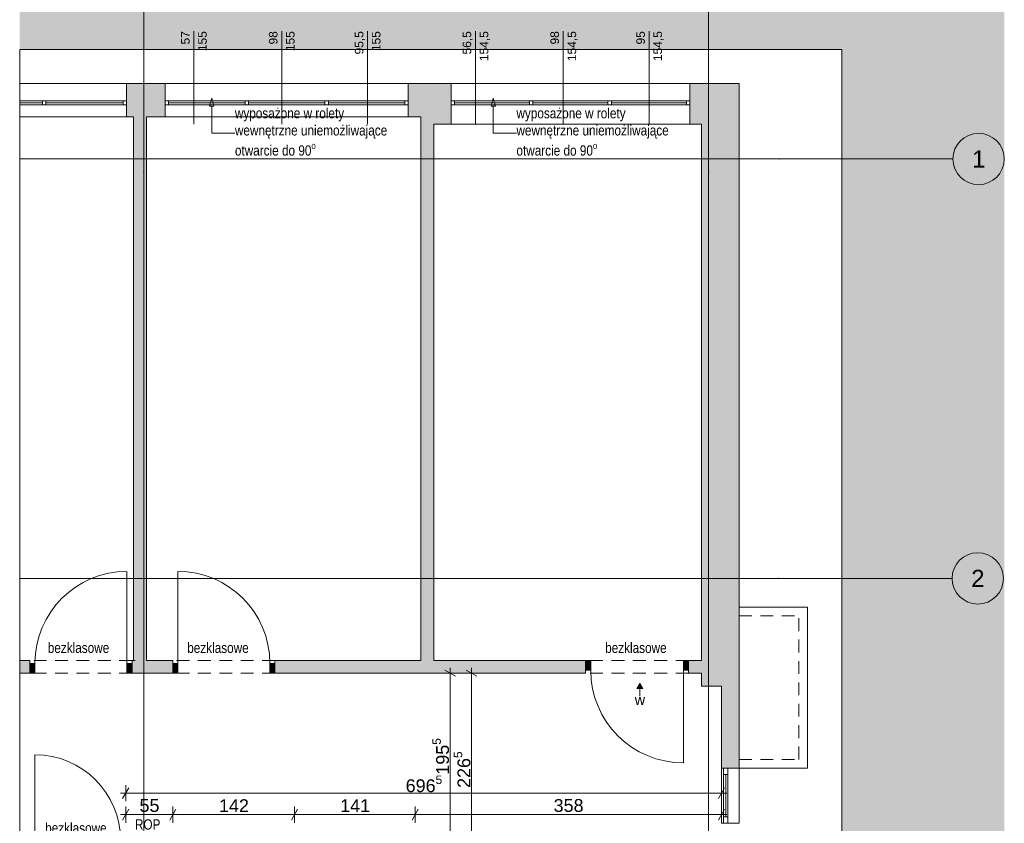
# Paper-space layout 'A-05 INWENTARYZACJA - PIĘTRO 2' of a CAD drawing. Header units: millimetres. Extents: x 0 to 500, y 0 to 350.
# Tile 10 of 11: x 290 to 405, y 183 to 276. Entities that reach past the tile are written whole.
import ezdxf
from ezdxf.xclip import XClip

# ---------------------------------------------------------------- set-up
doc = ezdxf.new("R2010")
doc.units = ezdxf.units.MM
doc.header["$MEASUREMENT"] = 0
doc.header["$XCLIPFRAME"] = 0
for name, pattern in [('DASHDOTX2', [1000, 500, -250, 0, -250]), ('Przer. długie kreski', [2.5, 1.5, -1]), ('PRZERYWANA_DU_A', [550, 350.0000000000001, -199.9999999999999])]:
    doc.linetypes.add(name, pattern=pattern)
for name, color, linetype, lineweight in [('0_Nr_pióra__2', 8, 'Continuous', 13), ('A_stolarka_Nr_pióra__3', 252, 'Continuous', 13), ('A_wymiary_Nr_pióra__1', 7, 'Continuous', 20), ('A_wymiary_Nr_pióra__2', 8, 'Continuous', 13), ('A_ściany_Nr_pióra__1', 7, 'Continuous', 20), ('Drzwi Archicad_Nr_pióra__1', 7, 'Continuous', 20)]:
    doc.layers.add(name, color=color, linetype=linetype, lineweight=lineweight)
for name, color, linetype, lineweight, true_color in [('A_opis_Nr_pióra__255', 7, 'Continuous', 15, 0x242424), ('A_opis_Nr_pióra__6', 7, 'Continuous', 13, 0xa9a9a9), ('A_opis_Nr_pióra__8', 7, 'Continuous', 13, 0x4c4c4c), ('A_osie_Nr_pióra__16', 7, 'Continuous', 5, 0x0f0f0f), ('A_osie_Nr_pióra__76', 7, 'Continuous', 5, 0x2d2d2d), ('A_ppoż_Nr_pióra__8', 7, 'Continuous', 13, 0x4c4c4c), ('A_sanitarne_Nr_pióra__6', 7, 'Continuous', 13, 0xa9a9a9), ('A_ściany_Nr_pióra__10', 7, 'Continuous', 13, 0x4b4b4b), ('A_ściany_Nr_pióra__19', 7, 'Continuous', 5, 0x191919), ('Okna Archicada_Nr_pióra__19', 7, 'Continuous', 5, 0x191919)]:
    doc.layers.add(name, color=color, linetype=linetype, lineweight=lineweight, true_color=true_color)
for name, color, linetype in [('A_podrys', 7, 'Continuous'), ('A_sanitarne', 7, 'Continuous'), ('A_ściany', 7, 'Continuous'), ('Drzwi Archicad', 7, 'Continuous')]:
    doc.layers.add(name, color=color, linetype=linetype)
doc.styles.add('STYL_AUTOMATYCZNY_1', font='arial.ttf')
doc.styles.add('STYL_AUTOMATYCZNY_2', font='ARIALN.TTF')
doc.styles.add('STYL_AUTOMATYCZNY_4', font='arial.ttf')

# ---------------------------------------------------------------- blocks, each defined once
blk = doc.blocks.new('Rysunek_2_2', base_point=(-1734.825148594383, -269.9524883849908))
at = {"linetype": 'Continuous', "lineweight": 0, "true_color": 0x484848}
blk.add_hatch(color=251, dxfattribs=at).paths.add_polyline_path([(405.0399642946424, 317.932345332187), (289.9747524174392, 317.932345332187), (289.9747524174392, 272.9323449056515), (386.0399598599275, 272.9323449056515), (386.0399598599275, 114.1223486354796), (405.0399642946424, 114.1223486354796)])
at = {"layer": 'A_sanitarne', "linetype": 'Continuous', "lineweight": 0, "true_color": 0xa9a9a9}
blk.add_hatch(color=253, dxfattribs=at).paths.add_polyline_path([(362.4570254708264, 198.8647771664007), (362.1070254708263, 198.2585596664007), (362.8070254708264, 198.2585596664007)])
at = {"layer": 'A_ściany', "linetype": 'Continuous', "lineweight": 0, "true_color": 0x000000}
for points in [[(302.471960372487, 268.9323457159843), (302.471960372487, 265.0323457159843), (306.9719603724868, 265.0323457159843), (306.9719603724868, 268.9323457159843)], [(335.3919603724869, 268.9323457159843), (335.3919603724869, 265.0323457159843), (336.8619603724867, 265.0323457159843), (336.8619603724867, 268.9323457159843)], [(336.8619603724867, 268.9323457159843), (336.8619603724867, 264.1823457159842), (340.3899603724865, 264.1823457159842), (340.3899603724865, 268.9323457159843)], [(368.2899603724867, 268.9323457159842), (368.2899603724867, 264.1823457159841), (369.6399603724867, 264.1823457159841), (374.0399603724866, 268.9323457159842)], [(369.6399603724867, 264.1823457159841), (369.6399603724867, 198.5423457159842), (374.0399603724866, 198.5423457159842), (374.0399603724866, 268.9323457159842)], [(303.2807307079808, 265.0323457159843), (303.2807307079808, 200.0390045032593), (304.7807307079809, 200.0390045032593), (304.7807307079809, 265.0323457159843)], [(336.8619603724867, 264.1823457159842), (336.8619603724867, 200.0390045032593), (338.3619603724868, 200.0390045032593), (338.3619603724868, 264.1823457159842)], [(291.1599593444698, 201.5423455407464), (289.9747515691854, 201.5423455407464), (289.9747515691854, 200.0423457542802), (291.1599593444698, 200.0423457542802)], [(303.2807307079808, 201.5423457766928), (303.1099603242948, 201.5423457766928), (303.1099603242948, 200.0423457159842), (303.2807307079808, 200.0423457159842)], [(307.8599604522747, 201.5423457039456), (304.7807307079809, 201.5423457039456), (304.7807307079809, 200.0423457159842), (307.8599604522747, 200.0423457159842)], [(336.8619603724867, 201.5423457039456), (319.8099603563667, 201.5423457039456), (319.8099603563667, 200.0423457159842), (336.8619603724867, 200.0423457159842)], [(356.1099602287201, 201.5423458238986), (338.3619603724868, 201.5423458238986), (338.3619603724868, 200.0423457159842), (356.1099602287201, 200.0423457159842)], [(369.6399603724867, 201.5423458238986), (368.1399602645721, 201.5423458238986), (368.1399602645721, 200.0423457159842), (369.6399603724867, 200.0423457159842)], [(371.9899603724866, 188.9623457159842), (374.0399603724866, 188.9623457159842), (374.0399603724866, 198.5423457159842), (371.9899603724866, 198.5423457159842)]]:
    blk.add_hatch(color=18, dxfattribs=at).paths.add_polyline_path(points)
at = {"layer": 'Drzwi Archicad', "linetype": 'Continuous', "lineweight": 0, "true_color": 0xfdfdfd}
for points in [[(356.1099603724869, 201.5423457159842), (356.1099603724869, 200.3923457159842), (356.7099603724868, 200.3923457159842), (356.7099603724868, 201.5423457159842)], [(368.1399603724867, 200.3923457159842), (368.1399603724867, 201.5423457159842), (367.5399603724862, 201.5423457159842), (367.5399603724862, 200.3923457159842)], [(291.1599603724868, 200.0423457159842), (291.7599603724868, 200.0423457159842), (291.7599603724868, 201.1923457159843), (291.1599603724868, 201.1923457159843)], [(303.1099603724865, 201.1923457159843), (302.5099603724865, 201.1923457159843), (302.5099603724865, 200.0423457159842), (303.1099603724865, 200.0423457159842)], [(307.8599603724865, 201.1923457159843), (307.8599603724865, 200.0423457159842), (308.4599603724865, 200.0423457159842), (308.4599603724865, 201.1923457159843)], [(319.8099603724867, 200.0423457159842), (319.8099603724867, 201.1923457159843), (319.2099603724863, 201.1923457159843), (319.2099603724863, 200.0423457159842)]]:
    blk.add_hatch(color=7, dxfattribs=at).paths.add_polyline_path(points)
at = {"layer": '0_Nr_pióra__2', "color": 8, "linetype": 'PRZERYWANA_DU_A', "lineweight": 13, "flags": 128}
for points in [[(386.0399603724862, 114.1223457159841), (386.0399603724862, 272.9323457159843), (289.9747501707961, 272.9323457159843)], [(289.9747501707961, 272.9323457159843), (289.9747501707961, 114.1223457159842)]]:
    blk.add_lwpolyline(points, dxfattribs=at)
at = {"layer": 'A_opis_Nr_pióra__255', "color": 250, "linetype": 'Continuous', "lineweight": 15, "true_color": 0x242424}
for p, q in [((312.4244753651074, 267.2405243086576), (312.1744748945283, 266.3075127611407)), ((312.4244753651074, 267.2405243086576), (312.6744758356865, 266.3075127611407)), ((345.3224757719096, 267.2405243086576), (345.0724753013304, 266.3075127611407)), ((345.3224757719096, 267.2405243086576), (345.5724732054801, 266.3075127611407)), ((312.6744758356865, 266.3075127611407), (312.1744748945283, 266.3075127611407)), ((312.4244753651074, 266.3075127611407), (312.4244753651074, 263.1432748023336)), ((345.5724732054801, 266.3075127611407), (345.0724753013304, 266.3075127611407)), ((345.3224757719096, 266.3075127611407), (345.3224757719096, 263.1432748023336)), ((312.4244753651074, 263.1432748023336), (315.1268086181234, 263.1432748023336)), ((345.3224757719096, 263.1432748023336), (348.0248090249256, 263.1432748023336))]:
    blk.add_line(p, q, dxfattribs=at)
at = {"layer": 'A_osie_Nr_pióra__16', "color": 250, "linetype": 'DASHDOTX2', "lineweight": 5, "true_color": 0x0f0f0f}
for p, q in [((304.4719603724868, 258.5803221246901), (304.4719591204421, 278.8314011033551)), ((370.4719603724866, 258.5803221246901), (370.4719618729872, 278.8314011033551)), ((378.7888815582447, 260.1223477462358), (289.9747503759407, 260.1223477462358)), ((378.7888799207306, 260.1223457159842), (399.039959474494, 260.1223472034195)), ((304.4719594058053, 258.5803203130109), (304.4719594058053, 114.1223459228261)), ((370.4719590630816, 258.5803203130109), (370.4719590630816, 114.1223459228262)), ((378.6876708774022, 211.1223451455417), (289.9747503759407, 211.1223451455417)), ((378.6876726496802, 211.1223457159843), (398.9387542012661, 211.1223460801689))]:
    blk.add_line(p, q, dxfattribs=at)
for p in [(378.7888799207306, 260.1223457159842), (378.7888799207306, 260.1223457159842), (304.4719603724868, 258.5803221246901), (304.4719603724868, 258.5803221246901), (370.4719603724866, 258.5803221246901), (370.4719603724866, 258.5803221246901), (378.6876726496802, 211.1223457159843), (378.6876726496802, 211.1223457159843)]:
    blk.add_point(p, dxfattribs=at)
at = {"layer": 'A_osie_Nr_pióra__76', "color": 250, "linetype": 'Continuous', "lineweight": 5, "true_color": 0x2d2d2d}
for centre in [(402.0399603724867, 260.1223457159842), (401.9387531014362, 211.1223457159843)]:
    blk.add_circle(centre, 3, dxfattribs=at)
at = {"layer": 'A_sanitarne_Nr_pióra__6', "color": 253, "linetype": 'Continuous', "lineweight": 13, "true_color": 0xa9a9a9}
for p, q in [((362.4570259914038, 198.8647760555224), (362.1070259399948, 198.2585587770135)), ((362.8070260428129, 198.2585587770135), (362.1070259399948, 198.2585587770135)), ((362.4570259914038, 198.8647760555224), (362.8070260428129, 198.2585587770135)), ((362.4570259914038, 198.2585587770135), (362.4570259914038, 197.3647762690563))]:
    blk.add_line(p, q, dxfattribs=at)
at = {"layer": 'A_stolarka_Nr_pióra__3', "color": 252, "linetype": 'Continuous', "lineweight": 13}
for p, q in [((310.3330120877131, 275.055634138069), (310.3330120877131, 264.182344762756)), ((320.5958354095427, 275.055634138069), (320.5958354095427, 264.182344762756)), ((330.632100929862, 275.055634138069), (330.632100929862, 264.182344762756)), ((343.2310124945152, 275.055634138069), (343.2310124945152, 264.182344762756)), ((353.4938358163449, 275.055634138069), (353.4938358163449, 264.182344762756)), ((363.5301013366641, 275.055634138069), (363.5301013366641, 264.182344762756))]:
    blk.add_line(p, q, dxfattribs=at)
at = {"layer": 'A_wymiary_Nr_pióra__1', "color": 7, "linetype": 'Continuous', "lineweight": 20}
for p, q in [((340.8949606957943, 199.6815005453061), (339.6449613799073, 200.4031909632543)), ((343.3949593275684, 199.6815005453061), (342.1449600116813, 200.4031909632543)), ((302.7208048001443, 186.6373453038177), (301.9991174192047, 185.3873459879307)), ((371.6291168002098, 185.3873459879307), (372.3508041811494, 186.6373453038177)), ((302.7208048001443, 184.1373466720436), (301.9991174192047, 182.887344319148)), ((308.2408047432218, 184.1373466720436), (307.5191173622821, 182.887344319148)), ((322.4508037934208, 184.1373466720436), (321.7291164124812, 182.887344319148)), ((336.550805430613, 184.1373466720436), (335.8291180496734, 182.887344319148)), ((371.6291168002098, 182.887344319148), (372.3508041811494, 184.1373466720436))]:
    blk.add_line(p, q, dxfattribs=at)
at = {"layer": 'A_wymiary_Nr_pióra__2', "color": 8, "linetype": 'Continuous', "lineweight": 13}
for p, q in [((340.2699595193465, 200.0423457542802), (340.2699595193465, 200.6535953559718)), ((342.7699611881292, 200.0423457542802), (342.7699611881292, 200.6535953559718)), ((341.2074597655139, 200.0423457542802), (339.3324592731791, 200.0423457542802)), ((340.2699595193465, 180.5123459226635), (340.2699595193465, 200.0423457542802)), ((343.7074614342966, 200.0423457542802), (341.8324609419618, 200.0423457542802)), ((342.7699611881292, 177.4123467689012), (342.7699611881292, 200.0423457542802)), ((302.3599595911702, 185.074846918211), (302.3599595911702, 186.9498443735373)), ((371.9899589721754, 185.074846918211), (371.9899589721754, 186.9498443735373)), ((301.7487099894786, 186.0123471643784), (302.3599595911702, 186.0123471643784)), ((302.3599595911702, 186.0123471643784), (371.9899589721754, 186.0123471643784)), ((371.9899589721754, 186.0123471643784), (372.6012116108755, 186.0123471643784)), ((302.3599595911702, 182.5748452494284), (302.3599595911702, 184.4498457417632)), ((307.8799595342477, 182.5748452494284), (307.8799595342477, 184.4498457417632)), ((322.0899616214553, 182.5748452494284), (322.0899616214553, 184.4498457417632)), ((336.189960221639, 182.5748452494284), (336.189960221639, 184.4498457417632)), ((371.9899589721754, 182.5748452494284), (371.9899589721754, 184.4498457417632)), ((301.7487099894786, 183.5123454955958), (302.3599595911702, 183.5123454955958)), ((302.3599595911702, 183.5123454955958), (307.8799595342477, 183.5123454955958)), ((307.8799595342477, 183.5123454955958), (322.0899616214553, 183.5123454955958)), ((322.0899616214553, 183.5123454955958), (336.189960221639, 183.5123454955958)), ((336.189960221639, 183.5123454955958), (371.9899589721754, 183.5123454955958)), ((371.9899589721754, 183.5123454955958), (372.6012116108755, 183.5123454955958))]:
    blk.add_line(p, q, dxfattribs=at)
at = {"layer": 'A_ściany_Nr_pióra__1', "color": 7, "linetype": 'Continuous', "lineweight": 20}
for p, q in [((302.4719614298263, 265.0323457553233), (302.4719614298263, 268.9323445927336)), ((306.9719607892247, 265.0323457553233), (306.9719607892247, 268.9323445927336)), ((335.3919588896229, 265.0323457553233), (335.3919588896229, 268.9323445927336)), ((340.3899608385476, 264.182344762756), (340.3899608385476, 268.9323445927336)), ((368.289959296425, 264.182344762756), (368.289959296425, 268.9323445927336)), ((291.159960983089, 201.5423455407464), (290.7899591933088, 201.5423455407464)), ((291.159960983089, 201.1923454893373), (291.159960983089, 201.5423455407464)), ((303.1099610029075, 201.5423455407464), (303.4799597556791, 201.5423455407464)), ((303.1099610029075, 201.1923454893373), (303.1099610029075, 201.5423455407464)), ((307.8599608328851, 201.5423455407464), (307.4899590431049, 201.5423455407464)), ((307.8599608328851, 201.1923454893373), (307.8599608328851, 201.5423455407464)), ((319.8099608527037, 201.5423455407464), (320.1799596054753, 201.5423455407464)), ((319.8099608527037, 201.1923454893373), (319.8099608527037, 201.5423455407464)), ((356.1099605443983, 201.5423455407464), (355.6399591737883, 201.5423455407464)), ((356.1099605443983, 201.5423455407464), (356.1099605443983, 200.3923458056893)), ((368.1399614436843, 201.5423455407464), (368.6099597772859, 201.5423455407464)), ((368.1399614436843, 201.5423455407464), (368.1399614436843, 200.3923458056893)), ((291.159960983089, 200.0423457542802), (291.159960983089, 201.1923454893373)), ((303.1099610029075, 200.0423457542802), (303.1099610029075, 201.1923454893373)), ((307.8599608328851, 200.0423457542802), (307.8599608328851, 201.1923454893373)), ((319.8099608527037, 200.0423457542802), (319.8099608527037, 201.1923454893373)), ((356.1099605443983, 200.3923458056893), (356.1099605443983, 200.0423457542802)), ((368.1399614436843, 200.3923458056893), (368.1399614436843, 200.0423457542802)), ((291.159960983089, 200.0423457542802), (290.6899596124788, 200.0423457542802)), ((303.1099610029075, 200.0423457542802), (303.5799593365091, 200.0423457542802)), ((307.8599608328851, 200.0423457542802), (307.389959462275, 200.0423457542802)), ((319.8099608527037, 200.0423457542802), (320.2799591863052, 200.0423457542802)), ((356.1099605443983, 200.0423457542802), (355.7399617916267, 200.0423457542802)), ((368.1399614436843, 200.0423457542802), (368.5099601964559, 200.0423457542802)), ((374.039961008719, 188.9623454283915), (371.9899589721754, 188.9623454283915)), ((374.039961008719, 182.5023457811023), (371.9899589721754, 182.5023457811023))]:
    blk.add_line(p, q, dxfattribs=at)
at = {"layer": 'A_ściany_Nr_pióra__1', "color": 7, "linetype": 'Continuous', "lineweight": 20, "flags": 128}
for points in [[(306.9719603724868, 268.9323457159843), (302.471960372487, 268.9323457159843)], [(336.8619603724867, 268.9323457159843), (335.3919603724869, 268.9323457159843)], [(340.3899603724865, 268.9323457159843), (336.8619603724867, 268.9323457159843)], [(374.0399603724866, 268.9323457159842), (368.2899603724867, 268.9323457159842)], [(374.0399603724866, 198.5423457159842), (374.0399603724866, 268.9323457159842)], [(302.471960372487, 265.0323457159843), (303.2807307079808, 265.0323457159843)], [(303.2807307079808, 265.0323457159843), (303.2807307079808, 201.5423457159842)], [(304.7807307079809, 265.0323457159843), (306.9719603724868, 265.0323457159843)], [(304.7807307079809, 201.5423457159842), (304.7807307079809, 265.0323457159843)], [(335.3919603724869, 265.0323457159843), (336.8619603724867, 265.0323457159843)], [(336.8619603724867, 265.0323457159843), (336.8619603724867, 264.1823457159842)], [(336.8619603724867, 264.1823457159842), (336.8619603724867, 201.5423457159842)], [(338.3619603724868, 264.1823457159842), (340.3899603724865, 264.1823457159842)], [(338.3619603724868, 201.5423457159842), (338.3619603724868, 264.1823457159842)], [(368.2899603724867, 264.1823457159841), (369.6399603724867, 264.1823457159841)], [(369.6399603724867, 264.1823457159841), (369.6399603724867, 201.5423457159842)], [(291.1599609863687, 201.5423457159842), (289.9747501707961, 201.5423457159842)], [(303.2807307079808, 201.5423457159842), (303.1099599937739, 201.5423457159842)], [(307.8599598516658, 201.5423457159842), (304.7807307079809, 201.5423457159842)], [(336.8619603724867, 201.5423457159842), (319.8099601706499, 201.5423457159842)], [(356.1099599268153, 201.5423457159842), (338.3619603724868, 201.5423457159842)], [(369.6399603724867, 201.5423457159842), (368.1399600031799, 201.5423457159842)], [(289.9747501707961, 200.0423457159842), (291.1599609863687, 200.0423457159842)], [(303.1099599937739, 200.0423457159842), (303.2807307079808, 200.0423457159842)], [(303.2807307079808, 200.0390045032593), (304.7807307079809, 200.0390045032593)], [(304.7807307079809, 200.0423457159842), (307.8599598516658, 200.0423457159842)], [(319.8099601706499, 200.0423457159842), (336.8619603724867, 200.0423457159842)], [(336.8619603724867, 200.0390045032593), (338.3619603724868, 200.0390045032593)], [(338.3619603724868, 200.0423457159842), (356.1099599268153, 200.0423457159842)], [(368.1399600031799, 200.0423457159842), (369.6399603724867, 200.0423457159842)], [(369.6399603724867, 200.0423457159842), (369.6399603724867, 198.5423457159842)], [(369.6399603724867, 198.5423457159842), (371.9899603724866, 198.5423457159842)], [(371.9899603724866, 198.5423457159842), (371.9899603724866, 188.9623457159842)], [(374.0399603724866, 188.9623457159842), (374.0399603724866, 198.5423457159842)]]:
    blk.add_lwpolyline(points, dxfattribs=at)
at = {"layer": 'A_ściany_Nr_pióra__10', "color": 251, "linetype": 'Continuous', "lineweight": 13, "true_color": 0x4b4b4b}
for p, q in [((374.039961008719, 207.762345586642), (382.039960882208, 207.762345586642)), ((382.039960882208, 188.9623454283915), (382.039960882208, 207.762345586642)), ((374.039961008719, 188.9623454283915), (382.039960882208, 188.9623454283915))]:
    blk.add_line(p, q, dxfattribs=at)
at = {"layer": 'A_ściany_Nr_pióra__10', "color": 251, "linetype": 'Przer. długie kreski', "lineweight": 13, "true_color": 0x4b4b4b}
for p, q in [((374.039961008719, 206.7623467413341), (381.0399589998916, 206.7623467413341)), ((381.0399589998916, 189.9623442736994), (381.0399589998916, 206.7623467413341)), ((303.1099610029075, 201.5423455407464), (291.159960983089, 201.5423455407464)), ((319.8099608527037, 201.5423455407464), (307.8599608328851, 201.5423455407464)), ((368.1399614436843, 201.5423455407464), (356.1099605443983, 201.5423455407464)), ((303.1099610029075, 200.0423457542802), (291.159960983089, 200.0423457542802)), ((319.8099608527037, 200.0423457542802), (307.8599608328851, 200.0423457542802)), ((368.1399614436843, 200.0423457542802), (356.1099605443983, 200.0423457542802)), ((374.039961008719, 189.9623442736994), (381.0399589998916, 189.9623442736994))]:
    blk.add_line(p, q, dxfattribs=at)
at = {"layer": 'A_ściany_Nr_pióra__19', "color": 250, "linetype": 'Continuous', "lineweight": 5, "true_color": 0x191919}
for p, q in [((302.4719589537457, 268.9323445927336), (289.9747507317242, 268.9323445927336)), ((335.3919588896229, 268.9323445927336), (306.9719607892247, 268.9323445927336)), ((368.289959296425, 268.9323445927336), (340.3899608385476, 268.9323445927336)), ((289.9747507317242, 265.0323457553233), (302.4719589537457, 265.0323457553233)), ((306.9719607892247, 265.0323457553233), (335.3919588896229, 265.0323457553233)), ((340.3899608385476, 264.182344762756), (368.289959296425, 264.182344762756)), ((371.9899589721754, 188.9623454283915), (371.9899589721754, 182.5023457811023)), ((374.039961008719, 182.5023457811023), (374.039961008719, 188.9623454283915))]:
    blk.add_line(p, q, dxfattribs=at)
at = {"layer": 'Drzwi Archicad_Nr_pióra__1', "color": 7, "linetype": 'Continuous', "lineweight": 20}
for p, q in [((302.5099604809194, 201.1923454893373), (302.5099604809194, 211.9423444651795)), ((308.4599613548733, 201.1923454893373), (308.4599613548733, 211.9423444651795)), ((291.159960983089, 201.5423455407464), (290.7899591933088, 201.5423455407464)), ((291.159960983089, 201.5423455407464), (290.7899591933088, 201.5423455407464)), ((291.159960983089, 201.1923454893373), (291.159960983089, 201.5423455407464)), ((291.159960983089, 201.1923454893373), (291.159960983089, 201.5423455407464)), ((303.1099610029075, 201.1923454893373), (303.1099610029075, 201.5423455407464)), ((303.1099610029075, 201.1923454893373), (303.1099610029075, 201.5423455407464)), ((303.1099610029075, 201.5423455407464), (303.4799597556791, 201.5423455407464)), ((303.1099610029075, 201.5423455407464), (303.4799597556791, 201.5423455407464)), ((307.8599608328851, 201.5423455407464), (307.4899590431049, 201.5423455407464)), ((307.8599608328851, 201.5423455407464), (307.4899590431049, 201.5423455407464)), ((307.8599608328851, 201.1923454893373), (307.8599608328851, 201.5423455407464)), ((307.8599608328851, 201.1923454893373), (307.8599608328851, 201.5423455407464)), ((319.8099608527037, 201.1923454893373), (319.8099608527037, 201.5423455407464)), ((319.8099608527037, 201.1923454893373), (319.8099608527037, 201.5423455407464)), ((319.8099608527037, 201.5423455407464), (320.1799596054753, 201.5423455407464)), ((319.8099608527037, 201.5423455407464), (320.1799596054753, 201.5423455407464)), ((356.1099605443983, 201.5423455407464), (355.6399591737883, 201.5423455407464)), ((356.1099605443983, 201.5423455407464), (355.6399591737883, 201.5423455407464)), ((356.1099605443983, 201.5423455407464), (356.7099610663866, 201.5423455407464)), ((356.1099605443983, 200.3923458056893), (356.1099605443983, 201.5423455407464)), ((356.1099605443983, 201.5423455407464), (356.1099605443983, 200.3923458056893)), ((356.1099605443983, 201.5423455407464), (356.1099605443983, 200.3923458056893)), ((356.7099610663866, 201.5423455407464), (356.7099610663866, 200.3923458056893)), ((367.5399609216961, 200.3923458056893), (367.5399609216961, 201.5423455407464)), ((367.5399609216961, 201.5423455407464), (368.1399614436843, 201.5423455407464)), ((368.1399614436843, 201.5423455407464), (368.1399614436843, 200.3923458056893)), ((368.1399614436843, 201.5423455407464), (368.1399614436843, 200.3923458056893)), ((368.1399614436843, 201.5423455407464), (368.1399614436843, 200.3923458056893)), ((368.1399614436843, 201.5423455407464), (368.6099597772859, 201.5423455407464)), ((368.1399614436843, 201.5423455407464), (368.6099597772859, 201.5423455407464)), ((291.7599615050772, 201.1923454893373), (291.159960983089, 201.1923454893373)), ((291.159960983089, 201.1923454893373), (291.159960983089, 200.0423457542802)), ((291.159960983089, 200.0423457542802), (291.159960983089, 201.1923454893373)), ((291.159960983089, 200.0423457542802), (291.159960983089, 201.1923454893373)), ((291.7599615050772, 200.0423457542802), (291.7599615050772, 201.1923454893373)), ((303.1099610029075, 201.1923454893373), (302.5099604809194, 201.1923454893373)), ((302.5099604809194, 201.1923454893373), (302.5099604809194, 200.0423457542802)), ((303.1099610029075, 200.0423457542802), (303.1099610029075, 201.1923454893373)), ((303.1099610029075, 200.0423457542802), (303.1099610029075, 201.1923454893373)), ((303.1099610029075, 200.0423457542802), (303.1099610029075, 201.1923454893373)), ((307.8599608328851, 201.1923454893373), (308.4599613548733, 201.1923454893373)), ((307.8599608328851, 200.0423457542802), (307.8599608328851, 201.1923454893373)), ((307.8599608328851, 200.0423457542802), (307.8599608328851, 201.1923454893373)), ((307.8599608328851, 200.0423457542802), (307.8599608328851, 201.1923454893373)), ((308.4599613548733, 201.1923454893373), (308.4599613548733, 200.0423457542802)), ((319.2099603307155, 200.0423457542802), (319.2099603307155, 201.1923454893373)), ((319.2099603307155, 201.1923454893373), (319.8099608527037, 201.1923454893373)), ((319.8099608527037, 201.1923454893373), (319.8099608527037, 200.0423457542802)), ((319.8099608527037, 200.0423457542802), (319.8099608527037, 201.1923454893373)), ((319.8099608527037, 200.0423457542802), (319.8099608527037, 201.1923454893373)), ((356.7099610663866, 200.3923458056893), (356.1099605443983, 200.3923458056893)), ((356.1099605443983, 200.3923458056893), (356.1099605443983, 200.0423457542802)), ((356.1099605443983, 200.3923458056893), (356.1099605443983, 200.0423457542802)), ((368.1399614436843, 200.3923458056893), (367.5399609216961, 200.3923458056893)), ((367.5399609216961, 200.3923458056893), (367.5399609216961, 189.5623459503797)), ((368.1399614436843, 200.3923458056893), (368.1399614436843, 200.0423457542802)), ((368.1399614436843, 200.3923458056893), (368.1399614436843, 200.0423457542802)), ((291.159960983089, 200.0423457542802), (290.6899596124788, 200.0423457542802)), ((291.159960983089, 200.0423457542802), (290.6899596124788, 200.0423457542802)), ((291.159960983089, 200.0423457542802), (291.7599615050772, 200.0423457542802)), ((302.5099604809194, 200.0423457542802), (303.1099610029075, 200.0423457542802)), ((303.1099610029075, 200.0423457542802), (303.5799593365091, 200.0423457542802)), ((303.1099610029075, 200.0423457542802), (303.5799593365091, 200.0423457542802)), ((307.8599608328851, 200.0423457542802), (307.389959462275, 200.0423457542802)), ((307.8599608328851, 200.0423457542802), (307.389959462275, 200.0423457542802)), ((308.4599613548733, 200.0423457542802), (307.8599608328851, 200.0423457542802)), ((319.8099608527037, 200.0423457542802), (319.2099603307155, 200.0423457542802)), ((319.8099608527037, 200.0423457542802), (320.2799591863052, 200.0423457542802)), ((319.8099608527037, 200.0423457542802), (320.2799591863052, 200.0423457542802)), ((356.1099605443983, 200.0423457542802), (355.7399617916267, 200.0423457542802)), ((356.1099605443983, 200.0423457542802), (355.7399617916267, 200.0423457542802)), ((368.1399614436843, 200.0423457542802), (368.5099601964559, 200.0423457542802)), ((368.1399614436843, 200.0423457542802), (368.5099601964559, 200.0423457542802)), ((291.7599615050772, 180.5123459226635), (291.7599615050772, 190.5123465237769))]:
    blk.add_line(p, q, dxfattribs=at)
for centre, radius, start, end in [((302.5099603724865, 201.1923457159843), 10.74999999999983, 90, 180), ((308.4599603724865, 201.1923457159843), 10.74999999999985, 0, 90), ((367.5399603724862, 200.3923457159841), 10.82999999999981, 180, 270), ((291.7599603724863, 180.5123457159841), 9.999999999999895, 0, 90)]:
    blk.add_arc(centre, radius, start, end, dxfattribs=at)
at = {"layer": 'Okna Archicada_Nr_pióra__19', "color": 250, "linetype": 'Continuous', "lineweight": 5, "true_color": 0x191919}
for p, q in [((292.6252924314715, 266.6823464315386), (289.9747492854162, 266.6823464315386)), ((289.9747507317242, 266.9323469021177), (302.4719589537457, 266.9323469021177)), ((302.4719589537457, 266.4323459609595), (289.9747507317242, 266.4323459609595)), ((292.6252933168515, 266.9323469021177), (292.6252933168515, 266.4323459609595)), ((293.0252946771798, 266.9323469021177), (293.0252946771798, 266.4323459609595)), ((302.0719600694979, 266.6823464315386), (293.0252946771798, 266.6823464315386)), ((302.0719600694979, 266.9323469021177), (302.0719600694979, 266.4323459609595)), ((302.4719589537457, 266.9323469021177), (302.4719614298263, 266.4323459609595)), ((306.9719607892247, 266.4323459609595), (306.9719607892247, 266.9323469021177)), ((306.9719607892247, 266.9323469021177), (335.3919588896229, 266.9323469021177)), ((335.3919588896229, 266.4323459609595), (306.9719607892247, 266.4323459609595)), ((307.3719591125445, 266.9323469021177), (307.3719591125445, 266.4323459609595)), ((316.3119617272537, 266.6823464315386), (307.3719591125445, 266.6823464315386)), ((316.3119617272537, 266.9323469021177), (316.3119617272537, 266.4323459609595)), ((316.7119600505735, 266.9323469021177), (316.7119600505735, 266.4323459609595)), ((325.6519596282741, 266.6823464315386), (316.7119600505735, 266.6823464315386)), ((325.6519596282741, 266.9323469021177), (325.6519596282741, 266.4323459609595)), ((326.0519609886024, 266.9323469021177), (326.0519609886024, 266.4323459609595)), ((334.9919605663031, 266.6823464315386), (326.0519609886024, 266.6823464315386)), ((334.9919605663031, 266.9323469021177), (334.9919605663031, 266.4323459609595)), ((335.3919588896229, 266.9323469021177), (335.3919588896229, 266.4323459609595)), ((340.3899608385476, 266.4323459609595), (340.3899608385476, 266.9323469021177)), ((340.3899608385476, 266.9323469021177), (368.289959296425, 266.9323469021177)), ((368.289959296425, 266.4323459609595), (340.3899608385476, 266.4323459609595)), ((340.7899591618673, 266.9323469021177), (340.7899591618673, 266.4323459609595)), ((349.5566275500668, 266.6823464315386), (340.7899591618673, 266.6823464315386)), ((349.5566275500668, 266.9323469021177), (349.5566275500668, 266.4323459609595)), ((349.9566258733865, 266.9323469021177), (349.9566258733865, 266.4323459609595)), ((358.723294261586, 266.6823464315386), (349.9566258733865, 266.6823464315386)), ((358.723294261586, 266.9323469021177), (358.723294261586, 266.4323459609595)), ((359.1232925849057, 266.9323469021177), (359.1232925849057, 266.4323459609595)), ((367.8899609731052, 266.6823464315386), (359.1232925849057, 266.6823464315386)), ((367.8899609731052, 266.9323469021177), (367.8899609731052, 266.4323459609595)), ((368.289959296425, 266.9323469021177), (368.289959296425, 266.4323459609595)), ((372.2399594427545, 182.5023457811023), (372.2399594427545, 188.9623454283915)), ((372.2399594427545, 188.9623454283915), (372.7399603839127, 188.9623454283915)), ((372.7399603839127, 188.9623454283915), (372.7399603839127, 182.5023457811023)), ((372.2399594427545, 188.2123470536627), (372.7399603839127, 188.2123470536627)), ((372.4899599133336, 183.2523471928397), (372.4899599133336, 188.2123470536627)), ((372.2399594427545, 183.2523471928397), (372.7399603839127, 183.2523471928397)), ((372.7399603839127, 182.5023457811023), (372.2399594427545, 182.5023457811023))]:
    blk.add_line(p, q, dxfattribs=at)
at = {"layer": 'A_opis_Nr_pióra__6', "color": 253, "linetype": 'Continuous', "lineweight": 13, "true_color": 0xa9a9a9, "insert": (362.4570254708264, 196.9333496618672), "char_height": 1.2, "attachment_point": 5, "style": 'STYL_AUTOMATYCZNY_1'}
blk.add_mtext('\\A1;{\\pqc;\\fArial|b0|i0|c238|p0;\\W1.000000;w}', dxfattribs=at)
at = {"layer": 'A_opis_Nr_pióra__8', "color": 251, "linetype": 'Continuous', "lineweight": 13, "true_color": 0x4c4c4c, "char_height": 1.2, "width": 18.96356977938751, "attachment_point": 4, "line_spacing_factor": 1.000096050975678, "style": 'STYL_AUTOMATYCZNY_2'}
for insert in [(315.1268081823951, 263.1196277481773), (348.0248081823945, 263.1196277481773)]:
    blk.add_mtext('\\A1;{\\pql;\\fArial Narrow|b0|i0|c238|p0;\\W1.000000;wyposażone w rolety wewnętrzne uniemożliwające otwarcie do 90\\fArial Narrow|b0|i0|c238|p0;\\W1.000000;\\A1{\\H.66x;\\So^  ;}}', dxfattribs=dict(at, insert=insert))
at = {"layer": 'A_osie_Nr_pióra__76', "color": 250, "linetype": 'Continuous', "lineweight": 5, "true_color": 0x2d2d2d, "char_height": 2, "attachment_point": 1, "style": 'STYL_AUTOMATYCZNY_1'}
for s, insert in [('\\A1;{\\pql;\\pt0;\\fArial|b0|i0|c238|p0;\\W1.000000;1}', (401.2772353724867, 261.1223457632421)), ('\\A1;{\\pql;\\pt0;\\fArial|b0|i0|c238|p0;\\W1.000000;2}', (401.1760281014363, 212.1223457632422))]:
    blk.add_mtext(s, dxfattribs=dict(at, insert=insert))
at = {"layer": 'A_ppoż_Nr_pióra__8', "color": 251, "linetype": 'Continuous', "lineweight": 13, "true_color": 0x4c4c4c, "char_height": 1.2, "attachment_point": 5, "style": 'STYL_AUTOMATYCZNY_2'}
for s, insert in [('\\A1;{\\pqc;\\fArial Narrow|b0|i0|c238|p0;\\W1.000000;bezklasowe}', (296.8502954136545, 203.0016757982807)), ('\\A1;{\\pqc;\\fArial Narrow|b0|i0|c238|p0;\\W1.000000;bezklasowe}', (313.1449603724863, 203.0016757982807)), ('\\A1;{\\pqc;\\fArial Narrow|b0|i0|c238|p0;\\W1.000000;bezklasowe}', (361.9867677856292, 203.0016757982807)), ('\\A1;{\\pqc;\\fArial Narrow|b0|i0|c238|p0;\\W1.000000;ROP}', (304.929960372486, 182.3620158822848)), ('\\A1;{\\pqc;\\fArial Narrow|b0|i0|c238|p0;\\W1.000000;bezklasowe}', (296.5449603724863, 181.9470952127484))]:
    blk.add_mtext(s, dxfattribs=dict(at, insert=insert))
at = {"layer": 'A_stolarka_Nr_pióra__3', "color": 252, "linetype": 'Continuous', "lineweight": 13, "attachment_point": 9, "rotation": 90, "style": 'STYL_AUTOMATYCZNY_1'}
for s, insert, char_height in [('\\A1;{\\pqr;\\fArial|b0|i0|c238|p0;\\W1.000000;57}', (309.8496793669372, 275.055635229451), 1), ('\\A1;{\\pqr;\\fArial|b0|i0|c238|p0;\\W1.000000;155}', (311.849679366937, 275.055635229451), 0.9999999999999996), ('\\A1;{\\pqr;\\fArial|b0|i0|c238|p0;\\W1.000000;98}', (320.11250150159, 275.055635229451), 1), ('\\A1;{\\pqr;\\fArial|b0|i0|c238|p0;\\W1.000000;155}', (322.1125034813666, 275.055635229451), 0.9999999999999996), ('\\A1;{\\pqr;\\fArial|b0|i0|c238|p0;\\W1.000000;95,5}', (330.3262240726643, 275.055635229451), 0.9999999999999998), ('\\A1;{\\pqr;\\fArial|b0|i0|c238|p0;\\W1.000000;155}', (332.148768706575, 275.055635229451), 0.9999999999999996), ('\\A1;{\\pqr;\\fArial|b0|i0|c238|p0;\\W1.000000;56,5}', (342.9251348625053, 275.055635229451), 1), ('\\A1;{\\pqr;\\fArial|b0|i0|c238|p0;\\W1.000000;154,5}', (344.9251356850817, 275.055635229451), 0.9999999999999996), ('\\A1;{\\pqr;\\fArial|b0|i0|c238|p0;\\W1.000000;98}', (353.0105015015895, 275.055635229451), 1), ('\\A1;{\\pqr;\\fArial|b0|i0|c238|p0;\\W1.000000;154,5}', (355.1879597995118, 275.055635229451), 0.9999999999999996), ('\\A1;{\\pqr;\\fArial|b0|i0|c238|p0;\\W1.000000;95}', (363.0467697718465, 275.055635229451), 0.9999999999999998), ('\\A1;{\\pqr;\\fArial|b0|i0|c238|p0;\\W1.000000;154,5}', (365.2242250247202, 275.055635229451), 0.9999999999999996)]:
    blk.add_mtext(s, dxfattribs=dict(at, insert=insert, char_height=char_height))
at = {"layer": 'A_wymiary_Nr_pióra__1', "color": 7, "linetype": 'Continuous', "lineweight": 20, "char_height": 1.5, "attachment_point": 7, "rotation": 90, "style": 'STYL_AUTOMATYCZNY_1'}
for s, insert in [('\\A1;{\\pql;\\fArial|b0|i0|c238|p0;\\W1.000000;195\\fArial|b0|i0|c238|p0;\\W1.000000;\\A1{\\H.66x;\\S5^  ;}}', (340.5776548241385, 188.1836657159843)), ('\\A1;{\\pql;\\fArial|b0|i0|c238|p0;\\W1.000000;226\\fArial|b0|i0|c238|p0;\\W1.000000;\\A1{\\H.66x;\\S5^  ;}}', (343.0776548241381, 186.6336657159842))]:
    blk.add_mtext(s, dxfattribs=dict(at, insert=insert))
at = {"layer": 'A_wymiary_Nr_pióra__1', "color": 7, "linetype": 'Continuous', "lineweight": 20, "insert": (335.0812803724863, 185.7046512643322), "char_height": 1.5, "attachment_point": 7, "style": 'STYL_AUTOMATYCZNY_1'}
blk.add_mtext('\\A1;{\\pql;\\fArial|b0|i0|c238|p0;\\W1.000000;696\\fArial|b0|i0|c238|p0;\\W1.000000;\\A1{\\H.66x;\\S5^  ;}}', dxfattribs=at)
at = {"layer": 'A_wymiary_Nr_pióra__1', "color": 7, "linetype": 'Continuous', "lineweight": 20, "char_height": 1.5, "attachment_point": 7, "style": 'STYL_AUTOMATYCZNY_4'}
for s, insert, width in [('\\A1;{\\pql;\\fArial|b0|i0|c238|p0;\\W1.000000;55}', (303.9758728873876, 183.8123457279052), 2.288175), ('\\A1;{\\pql;\\fArial|b0|i0|c238|p0;\\W1.000000;142}', (313.268832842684, 183.8123457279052), 3.432255), ('\\A1;{\\pql;\\fArial|b0|i0|c238|p0;\\W1.000000;141}', (327.4238328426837, 183.8123457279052), 3.432255), ('\\A1;{\\pql;\\fArial|b0|i0|c238|p0;\\W1.000000;358}', (352.3738328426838, 183.8123457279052), 3.432255)]:
    blk.add_mtext(s, dxfattribs=dict(at, insert=insert, width=width))

psp = doc.layouts.new('A-05 INWENTARYZACJA - PIĘTRO 2')

# ---------------------------------------------------------------- block references
at = {"layer": 'A_podrys', "color": 37, "linetype": 'Continuous', "lineweight": 5, "true_color": 0x656532}
ref = psp.add_blockref('Rysunek_2_2', (-1734.825148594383, -269.9524883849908), dxfattribs=at)
XClip(ref).set_block_clipping_path([(289.9747501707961, 114.1223457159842), (405.0399603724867, 317.9323457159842)])

doc.saveas('drawing.dxf')
